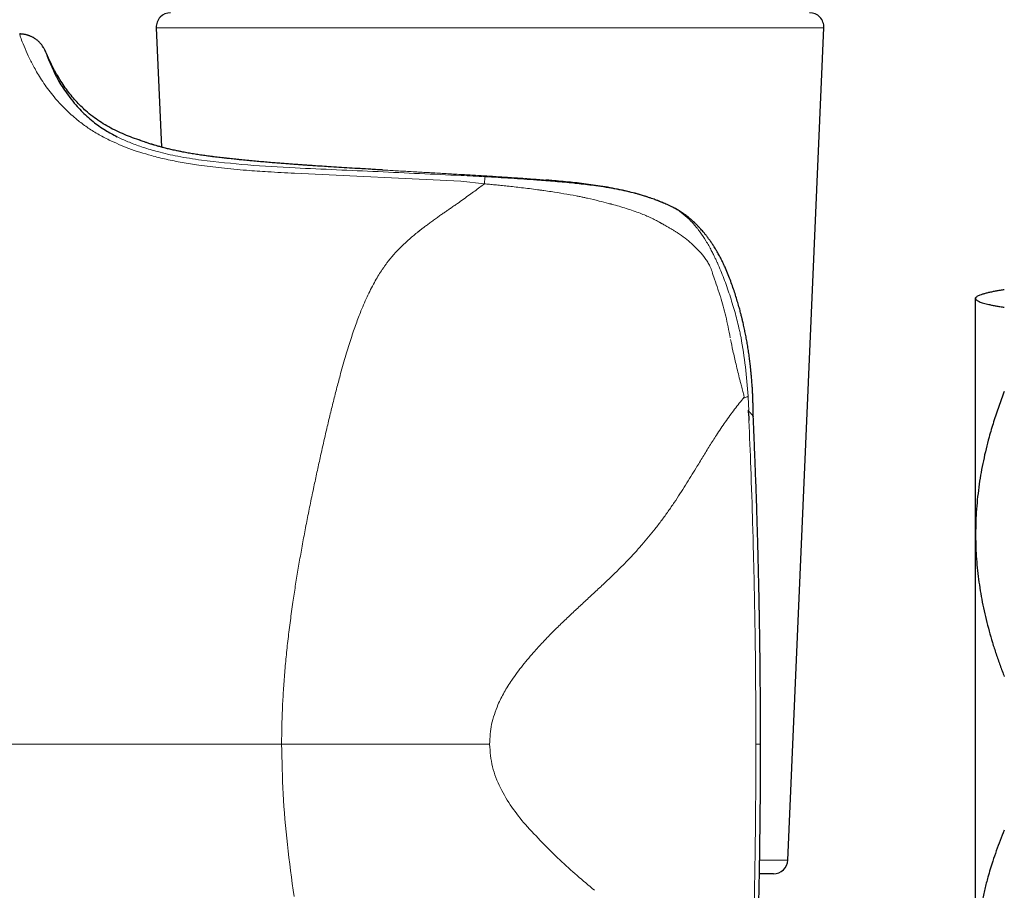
# Model space of a CAD drawing. Header units: millimetres. Extents: x 8 to 1267, y 12 to 1009.
# Tile 61 of 72: x 912 to 946, y 734 to 764. Entities that reach past the tile are written whole.
import ezdxf

# ---------------------------------------------------------------- set-up
doc = ezdxf.new("R2010")
doc.units = ezdxf.units.MM

msp = doc.modelspace()

# ---------------------------------------------------------------- linework, layer by layer
at = {"color": 7, "linetype": 'Continuous', "lineweight": 30}
for p, q in [((916.697, 763.651), (916.877, 759.493)), ((938.695, 734.651), (939.952, 763.651)), ((911.985, 763.433), (911.942, 763.435)), ((912.836, 762.828), (912.841, 762.816)), ((917.496, 759.347), (917.4, 759.367)), ((945.261, 754.265), (945.237, 754.241)), ((945.237, 754.218), (945.237, 754.241)), ((945.237, 746.014), (945.237, 754.218)), ((937.492, 750.104), (937.492, 750.101)), ((945.237, 731.037), (945.237, 746.014)), ((937.747, 738.692), (937.747, 738.692)), ((938.196, 734.173), (937.707, 734.173))]:
    msp.add_line(p, q, dxfattribs=at)
at = {"color": 252, "linetype": 'Continuous', "lineweight": 0}
for p, q in [((928.216, 763.651), (916.697, 763.651)), ((939.952, 763.651), (928.216, 763.651)), ((915.336, 759.857), (915.432, 759.805)), ((927.305, 758.309), (921.511, 758.58)), ((928.126, 758.214), (927.305, 758.309)), ((933.4, 757.875), (933.459, 757.859)), ((933.459, 757.859), (933.586, 757.822)), ((933.586, 757.822), (933.875, 757.729)), ((937.584, 738.692), (937.747, 738.692)), ((937.717, 734.651), (938.695, 734.651))]:
    msp.add_line(p, q, dxfattribs=at)
at = {"color": 7, "linetype": 'Continuous', "lineweight": 30}
for centre, start, end in [((917.197, 763.673), 90, 182.4813), ((939.452, 763.673), 357.5187, 90), ((938.196, 734.673), 270, 357.5187)]:
    msp.add_arc(centre, 0.5, start, end, dxfattribs=at)
at = {"color": 252, "linetype": 'Continuous', "lineweight": 0}
for points, knots in [([(913.192, 761.179), (913.063, 761.339), (912.794, 761.675), (912.526, 762.116), (912.315, 762.512), (912.145, 762.874), (912.021, 763.178), (911.95, 763.394), (911.943, 763.422), (911.939, 763.436)], [0, 0, 0, 0, 0.119642, 0.250495, 0.371034, 0.500736, 0.664324, 0.82897, 1, 1, 1, 1]), ([(912.841, 762.816), (912.844, 762.806), (912.851, 762.785), (912.917, 762.61), (912.997, 762.398), (913.089, 762.213), (913.117, 762.156)], [0, 0, 0, 0, 0.242731, 0.555043, 0.863137, 1, 1, 1, 1]), ([(915.058, 759.738), (914.921, 759.809), (914.644, 759.952), (914.275, 760.191), (913.895, 760.476), (913.519, 760.812), (913.304, 761.053), (913.192, 761.179)], [0, 0, 0, 0, 0.159927, 0.325725, 0.499092, 0.73929, 1, 1, 1, 1]), ([(918.176, 758.864), (917.981, 758.894), (917.6, 758.952), (917.05, 759.063), (916.424, 759.219), (915.737, 759.432), (915.281, 759.637), (915.058, 759.738)], [0, 0, 0, 0, 0.171883, 0.337058, 0.496428, 0.753798, 1, 1, 1, 1]), ([(915.432, 759.805), (915.555, 759.749), (915.808, 759.634), (916.25, 759.476), (916.795, 759.314), (917.474, 759.159), (917.997, 759.08), (918.274, 759.039)], [0, 0, 0, 0, 0.155294, 0.319376, 0.496351, 0.733224, 1, 1, 1, 1]), ([(917.469, 759.352), (917.474, 759.351), (917.483, 759.349), (917.493, 759.347), (917.497, 759.347)], [0, 0, 0, 0, 0.5000145, 1, 1, 1, 1]), ([(921.575, 758.886), (921.432, 758.896), (921.147, 758.918), (920.735, 758.95), (920.337, 758.984), (919.954, 759.019), (919.586, 759.054), (919.234, 759.092), (918.898, 759.13), (918.58, 759.17), (918.28, 759.212), (917.999, 759.255), (917.735, 759.299), (917.577, 759.331), (917.497, 759.347)], [0, 0, 0, 0, 0.083624, 0.167192, 0.250707, 0.33417, 0.41758, 0.500937, 0.584237, 0.667483, 0.750675, 0.833819, 0.916923, 1, 1, 1, 1]), ([(918.274, 759.039), (918.81, 758.978), (919.889, 758.857), (920.981, 758.799), (921.53, 758.77)], [0, 0, 0, 0, 0.496777, 1, 1, 1, 1]), ([(921.511, 758.58), (921.2, 758.597), (920.643, 758.628), (919.793, 758.687), (918.99, 758.759), (918.439, 758.83), (918.176, 758.864)], [0, 0, 0, 0, 0.277881, 0.499061, 0.761289, 1, 1, 1, 1]), ([(921.53, 758.77), (922.494, 758.726), (924.424, 758.638), (926.354, 758.549), (927.32, 758.504)], [0, 0, 0, 0, 0.49932, 1, 1, 1, 1]), ([(927.37, 758.537), (927.198, 758.547), (926.854, 758.567), (926.341, 758.596), (925.831, 758.625), (925.327, 758.653), (924.829, 758.681), (924.337, 758.71), (923.853, 758.738), (923.377, 758.767), (922.91, 758.796), (922.454, 758.825), (922.007, 758.855), (921.719, 758.876), (921.575, 758.886)], [0, 0, 0, 0, 0.083845, 0.167582, 0.25122, 0.334764, 0.418219, 0.501586, 0.584866, 0.668059, 0.751165, 0.834187, 0.91713, 1, 1, 1, 1]), ([(927.32, 758.504), (927.459, 758.497), (927.736, 758.484), (928.013, 758.469), (928.151, 758.461)], [0, 0, 0, 0, 0.499793, 1, 1, 1, 1]), ([(933.4, 757.875), (933.382, 757.88), (933.34, 757.891), (933.265, 757.91), (933.168, 757.935), (933.049, 757.963), (932.913, 757.993), (932.778, 758.021), (932.638, 758.049), (932.496, 758.075), (932.346, 758.101), (932.187, 758.127), (931.96, 758.162), (931.664, 758.203), (931.396, 758.235), (931.219, 758.254), (931.13, 758.264), (931.041, 758.273), (930.953, 758.282), (930.866, 758.291), (930.722, 758.305), (930.518, 758.324), (930.256, 758.346), (929.993, 758.367), (929.732, 758.387), (929.473, 758.406), (929.208, 758.424), (928.854, 758.448), (928.412, 758.476), (927.889, 758.507), (927.543, 758.527), (927.37, 758.537)], [0, 0, 0, 0, 0.00942, 0.022575, 0.039552, 0.060466, 0.085471, 0.11068, 0.131098, 0.158166, 0.184015, 0.20858, 0.239293, 0.299852, 0.358531, 0.373551, 0.388414, 0.403115, 0.417647, 0.432003, 0.446178, 0.489313, 0.532392, 0.575314, 0.617934, 0.660117, 0.70174, 0.746819, 0.831779, 0.916307, 1, 1, 1, 1]), ([(928.151, 758.461), (928.149, 758.444), (928.143, 758.411), (928.132, 758.279), (928.126, 758.214)], [0, 0, 0, 0, 0.511996, 1, 1, 1, 1]), ([(928.151, 758.461), (928.452, 758.443), (929.057, 758.407), (929.652, 758.366), (929.951, 758.345)], [0, 0, 0, 0, 0.497365, 1, 1, 1, 1]), ([(929.951, 758.345), (930.164, 758.33), (930.601, 758.297), (931.024, 758.257), (931.24, 758.236)], [0, 0, 0, 0, 0.4887195, 1, 1, 1, 1]), ([(923.828, 753.784), (923.868, 753.88), (923.945, 754.067), (924.067, 754.336), (924.193, 754.592), (924.319, 754.827), (924.445, 755.041), (924.538, 755.187), (924.602, 755.28), (924.635, 755.327), (924.667, 755.373), (924.7, 755.418), (924.733, 755.462), (924.795, 755.542), (924.889, 755.658), (925.023, 755.809), (925.169, 755.962), (925.321, 756.11), (925.476, 756.253), (925.628, 756.385), (925.737, 756.476), (925.8, 756.527), (925.82, 756.543), (925.84, 756.559), (925.86, 756.575), (925.88, 756.592), (925.927, 756.628), (926.003, 756.687), (926.113, 756.77), (926.232, 756.859), (926.359, 756.951), (926.486, 757.042), (926.608, 757.127), (926.72, 757.205), (926.831, 757.282), (926.944, 757.361), (927.064, 757.444), (927.219, 757.552), (927.401, 757.681), (927.602, 757.825), (927.79, 757.961), (927.964, 758.09), (928.073, 758.173), (928.126, 758.214)], [0, 0, 0, 0, 0.04827, 0.094436, 0.138907, 0.183733, 0.221486, 0.257669, 0.266888, 0.276, 0.285007, 0.293908, 0.302703, 0.311394, 0.342199, 0.374319, 0.407788, 0.442633, 0.474456, 0.50738, 0.537275, 0.541254, 0.545248, 0.549257, 0.553282, 0.557321, 0.561375, 0.581048, 0.602446, 0.625575, 0.650439, 0.676017, 0.698586, 0.719878, 0.740484, 0.762003, 0.785184, 0.809762, 0.852011, 0.892159, 0.930204, 0.966149, 1, 1, 1, 1]), ([(928.126, 758.214), (928.185, 758.209), (928.307, 758.197), (928.498, 758.179), (928.706, 758.158), (928.93, 758.135), (929.17, 758.109), (929.426, 758.08), (929.699, 758.047), (929.885, 758.022), (929.981, 758.009)], [0, 0, 0, 0, 0.0942707, 0.1972638, 0.3090037, 0.4295164, 0.558832, 0.6969865, 0.8440242, 1, 1, 1, 1]), ([(930.054, 757.999), (930.042, 758.001), (930.018, 758.004), (929.993, 758.008), (929.981, 758.009)], [0, 0, 0, 0, 0.500054, 1, 1, 1, 1]), ([(930.054, 757.999), (930.102, 757.993), (930.236, 757.974), (930.664, 757.912), (931.039, 757.846), (931.329, 757.794)], [0, 0, 0, 0, 0.11099, 0.314256, 1, 1, 1, 1]), ([(931.24, 758.236), (931.275, 758.232), (931.339, 758.226), (931.401, 758.219), (931.43, 758.216)], [0, 0, 0, 0, 0.54299, 1, 1, 1, 1]), ([(931.43, 758.216), (931.528, 758.205), (931.721, 758.183), (931.912, 758.158), (932.006, 758.145)], [0, 0, 0, 0, 0.507632, 1, 1, 1, 1]), ([(932.006, 758.145), (932.248, 758.109), (932.722, 758.039), (933.178, 757.929), (933.4, 757.875)], [0, 0, 0, 0, 0.512963, 1, 1, 1, 1]), ([(931.467, 757.767), (931.444, 757.772), (931.398, 757.781), (931.352, 757.79), (931.329, 757.794)], [0, 0, 0, 0, 0.500171, 1, 1, 1, 1]), ([(931.716, 757.712), (931.675, 757.722), (931.592, 757.74), (931.509, 757.758), (931.467, 757.767)], [0, 0, 0, 0, 0.500325, 1, 1, 1, 1]), ([(932.57, 757.501), (932.566, 757.502), (932.553, 757.506), (932.512, 757.517), (932.37, 757.554), (932.099, 757.623), (931.854, 757.68), (931.716, 757.712)], [0, 0, 0, 0, 0.014914, 0.044162, 0.145595, 0.519391, 1, 1, 1, 1]), ([(933.875, 757.729), (934.029, 757.673), (934.284, 757.581), (934.579, 757.449), (934.725, 757.378), (934.776, 757.352)], [0, 0, 0, 0, 0.496664, 0.820633, 1, 1, 1, 1]), ([(933.557, 757.188), (933.396, 757.246), (933.071, 757.362), (932.737, 757.455), (932.57, 757.501)], [0, 0, 0, 0, 0.4984254, 1, 1, 1, 1]), ([(934.776, 757.352), (934.871, 757.29), (935.064, 757.165), (935.236, 757), (935.323, 756.916)], [0, 0, 0, 0, 0.493293, 1, 1, 1, 1]), ([(934.237, 756.87), (934.187, 756.898), (934.083, 756.955), (933.918, 757.035), (933.743, 757.114), (933.62, 757.163), (933.557, 757.188)], [0, 0, 0, 0, 0.228397, 0.471102, 0.728271, 1, 1, 1, 1]), ([(934.256, 756.859), (934.253, 756.861), (934.246, 756.864), (934.24, 756.868), (934.237, 756.87)], [0, 0, 0, 0, 0.5000285, 1, 1, 1, 1]), ([(934.926, 756.456), (934.903, 756.472), (934.855, 756.505), (934.776, 756.556), (934.685, 756.612), (934.618, 756.652), (934.58, 756.675), (934.573, 756.679), (934.564, 756.684), (934.554, 756.69), (934.542, 756.697), (934.517, 756.711), (934.475, 756.735), (934.427, 756.763), (934.384, 756.787), (934.353, 756.804), (934.325, 756.82), (934.299, 756.834), (934.277, 756.847), (934.263, 756.855), (934.256, 756.859)], [0, 0, 0, 0, 0.104437, 0.225132, 0.362071, 0.515214, 0.523372, 0.533836, 0.546605, 0.56168, 0.57906, 0.598742, 0.671596, 0.76513, 0.814381, 0.859583, 0.900741, 0.93786, 0.970945, 1, 1, 1, 1]), ([(935.323, 756.916), (935.355, 756.88), (935.411, 756.818), (935.471, 756.749), (935.497, 756.72)], [0, 0, 0, 0, 0.567145, 1, 1, 1, 1]), ([(935.497, 756.72), (935.521, 756.69), (935.571, 756.629), (935.619, 756.565), (935.643, 756.533)], [0, 0, 0, 0, 0.494623, 1, 1, 1, 1]), ([(935.393, 756.087), (935.322, 756.149), (935.172, 756.281), (935.011, 756.395), (934.926, 756.456)], [0, 0, 0, 0, 0.471449, 1, 1, 1, 1]), ([(935.643, 756.533), (935.711, 756.432), (935.85, 756.229), (935.971, 756.005), (936.032, 755.892)], [0, 0, 0, 0, 0.495406, 1, 1, 1, 1]), ([(935.82, 755.615), (935.755, 755.698), (935.624, 755.867), (935.471, 756.013), (935.393, 756.087)], [0, 0, 0, 0, 0.489729, 1, 1, 1, 1]), ([(935.982, 755.341), (935.957, 755.39), (935.91, 755.485), (935.849, 755.573), (935.82, 755.615)], [0, 0, 0, 0, 0.515431, 1, 1, 1, 1]), ([(936.032, 755.892), (936.056, 755.847), (936.099, 755.764), (936.14, 755.68), (936.158, 755.642)], [0, 0, 0, 0, 0.5549396, 1, 1, 1, 1]), ([(936.158, 755.642), (936.167, 755.624), (936.184, 755.587), (936.202, 755.55), (936.21, 755.531)], [0, 0, 0, 0, 0.489785, 1, 1, 1, 1]), ([(935.982, 755.341), (935.996, 755.311), (936.023, 755.251), (936.045, 755.19), (936.056, 755.161)], [0, 0, 0, 0, 0.509938, 1, 1, 1, 1]), ([(936.21, 755.531), (936.211, 755.529), (936.213, 755.525), (936.215, 755.521), (936.216, 755.52)], [0, 0, 0, 0, 0.499981, 1, 1, 1, 1]), ([(936.216, 755.52), (936.223, 755.505), (936.232, 755.487), (936.242, 755.466), (936.245, 755.459), (936.247, 755.456)], [0, 0, 0, 0, 0.675063, 0.88157, 1, 1, 1, 1]), ([(936.247, 755.456), (936.323, 755.278), (936.478, 754.915), (936.606, 754.536), (936.671, 754.344)], [0, 0, 0, 0, 0.490004, 1, 1, 1, 1]), ([(936.056, 755.161), (936.086, 755.071), (936.153, 754.867), (936.223, 754.661), (936.262, 754.545)], [0, 0, 0, 0, 0.440733, 1, 1, 1, 1]), ([(936.262, 754.545), (936.276, 754.502), (936.305, 754.415), (936.332, 754.328), (936.346, 754.284)], [0, 0, 0, 0, 0.500581, 1, 1, 1, 1]), ([(936.346, 754.284), (936.379, 754.173), (936.446, 753.947), (936.536, 753.596), (936.619, 753.229), (936.666, 752.978), (936.69, 752.85)], [0, 0, 0, 0, 0.236343, 0.481823, 0.736385, 1, 1, 1, 1]), ([(936.671, 754.344), (936.733, 754.15), (936.853, 753.77), (936.948, 753.382), (936.995, 753.191)], [0, 0, 0, 0, 0.509358, 1, 1, 1, 1]), ([(923.12, 751.601), (923.15, 751.712), (923.21, 751.929), (923.302, 752.243), (923.392, 752.541), (923.481, 752.821), (923.569, 753.085), (923.656, 753.333), (923.741, 753.564), (923.8, 753.712), (923.828, 753.784)], [0, 0, 0, 0, 0.145807, 0.285661, 0.419573, 0.547546, 0.669581, 0.785672, 0.895815, 1, 1, 1, 1]), ([(936.995, 753.191), (937.007, 753.135), (937.032, 753.023), (937.055, 752.91), (937.066, 752.855)], [0, 0, 0, 0, 0.504044, 1, 1, 1, 1]), ([(937.066, 752.855), (937.122, 752.516), (937.235, 751.841), (937.288, 751.155), (937.315, 750.814)], [0, 0, 0, 0, 0.500956, 1, 1, 1, 1]), ([(936.892, 751.933), (936.855, 752.088), (936.788, 752.374), (936.728, 752.661), (936.701, 752.793)], [0, 0, 0, 0, 0.541902, 1, 1, 1, 1]), ([(937.024, 751.386), (937.001, 751.476), (936.957, 751.658), (936.913, 751.841), (936.892, 751.933)], [0, 0, 0, 0, 0.498639, 1, 1, 1, 1]), ([(921.457, 743.639), (921.485, 743.824), (921.54, 744.196), (921.631, 744.754), (921.728, 745.316), (921.831, 745.882), (921.94, 746.451), (922.054, 747.023), (922.168, 747.575), (922.281, 748.104), (922.393, 748.612), (922.507, 749.121), (922.624, 749.631), (922.744, 750.136), (922.866, 750.635), (922.991, 751.125), (923.077, 751.443), (923.12, 751.601)], [0, 0, 0, 0, 0.066216, 0.133232, 0.201066, 0.26974, 0.339282, 0.409724, 0.481104, 0.544365, 0.608412, 0.673276, 0.738829, 0.804682, 0.87043, 0.935668, 1, 1, 1, 1]), ([(937.177, 750.777), (937.174, 750.795), (937.166, 750.836), (937.15, 750.904), (937.13, 750.986), (937.106, 751.077), (937.081, 751.169), (937.059, 751.252), (937.04, 751.323), (937.029, 751.366), (937.024, 751.386)], [0, 0, 0, 0, 0.086491, 0.197365, 0.332842, 0.493128, 0.651157, 0.78838, 0.904685, 1, 1, 1, 1]), ([(937.177, 750.777), (937.12, 750.709), (937.008, 750.575), (936.841, 750.362), (936.678, 750.143), (936.519, 749.919), (936.363, 749.69), (936.181, 749.414), (935.973, 749.086), (935.739, 748.705), (935.522, 748.348), (935.32, 748.019), (935.133, 747.717), (934.94, 747.414), (934.739, 747.109), (934.528, 746.802), (934.306, 746.494), (934.079, 746.197), (933.847, 745.909), (933.609, 745.63), (933.356, 745.348), (933.085, 745.061), (932.798, 744.771), (932.495, 744.476), (932.176, 744.176), (931.842, 743.866), (931.507, 743.556), (931.173, 743.245), (930.847, 742.935), (930.521, 742.615), (930.198, 742.284), (929.915, 741.976), (929.67, 741.695), (929.464, 741.444), (929.267, 741.188), (929.093, 740.945), (928.943, 740.716), (928.816, 740.503), (928.7, 740.286), (928.632, 740.137), (928.599, 740.064)], [0, 0, 0, 0, 0.023808, 0.047182, 0.070146, 0.092723, 0.114955, 0.136914, 0.171032, 0.204882, 0.238677, 0.264627, 0.290749, 0.31713, 0.34386, 0.371033, 0.398761, 0.427181, 0.453203, 0.480011, 0.507733, 0.53649, 0.566355, 0.596816, 0.628416, 0.661024, 0.694456, 0.725409, 0.756714, 0.788186, 0.819652, 0.85095, 0.872683, 0.894222, 0.91553, 0.936544, 0.9528, 0.968801, 0.984535, 1, 1, 1, 1]), ([(937.183, 750.756), (937.182, 750.759), (937.18, 750.766), (937.178, 750.774), (937.177, 750.777)], [0, 0, 0, 0, 0.500414, 1, 1, 1, 1]), ([(937.183, 750.755), (937.206, 750.765), (937.251, 750.784), (937.294, 750.803), (937.315, 750.813)], [0, 0, 0, 0, 0.498994, 1, 1, 1, 1]), ([(937.315, 750.813), (937.319, 750.739), (937.327, 750.579), (937.334, 750.418), (937.338, 750.332)], [0, 0, 0, 0, 0.4617, 1, 1, 1, 1]), ([(937.338, 750.332), (937.338, 750.332), (937.338, 750.332), (937.337, 750.331), (937.337, 750.33), (937.335, 750.328), (937.327, 750.324), (937.319, 750.323), (937.312, 750.323)], [0, 0, 0, 0, 0.00786, 0.016007, 0.034625, 0.087634, 0.274678, 1, 1, 1, 1]), ([(937.312, 750.323), (937.331, 750.301), (937.367, 750.258), (937.416, 750.206), (937.455, 750.163), (937.476, 750.137), (937.485, 750.122), (937.489, 750.114), (937.491, 750.108), (937.492, 750.105), (937.492, 750.104)], [0, 0, 0, 0, 0.187407, 0.378894, 0.576847, 0.783024, 0.843277, 0.906096, 0.971524, 1, 1, 1, 1]), ([(937.34, 749.967), (937.363, 749.417), (937.413, 748.215), (937.477, 746.262), (937.534, 744.007), (937.576, 741.45), (937.581, 739.645), (937.584, 738.692)], [0, 0, 0, 0, 0.146566, 0.31984, 0.519824, 0.746533, 1, 1, 1, 1]), ([(921.165, 741.107), (921.183, 741.316), (921.22, 741.735), (921.288, 742.365), (921.367, 743.001), (921.427, 743.425), (921.457, 743.639)], [0, 0, 0, 0, 0.245505, 0.49384, 0.745256, 1, 1, 1, 1]), ([(921.065, 738.692), (921.065, 738.822), (921.066, 739.083), (921.075, 739.478), (921.091, 739.947), (921.119, 740.492), (921.15, 740.901), (921.165, 741.107)], [0, 0, 0, 0, 0.160525, 0.323966, 0.489977, 0.743059, 1, 1, 1, 1]), ([(928.599, 740.064), (928.514, 739.841), (928.347, 739.402), (928.319, 738.926), (928.306, 738.692)], [0, 0, 0, 0, 0.507874, 1, 1, 1, 1]), ([(889.825, 738.692), (891.283, 738.692), (894.199, 738.692), (898.573, 738.692), (902.947, 738.692), (907.39, 738.692), (911.902, 738.692), (916.484, 738.692), (919.538, 738.692), (921.065, 738.692)], [0, 0, 0, 0, 0.1399874, 0.2799812, 0.4199801, 0.5599827, 0.7066546, 0.8533275, 1, 1, 1, 1]), ([(921.065, 738.692), (921.076, 738.114), (921.098, 736.946), (921.254, 735.17), (921.415, 733.986), (921.498, 733.382)], [0, 0, 0, 0, 0.324014, 0.655125, 1, 1, 1, 1]), ([(921.065, 738.692), (921.688, 738.692), (922.938, 738.692), (924.785, 738.692), (926.591, 738.692), (927.735, 738.692), (928.306, 738.692)], [0, 0, 0, 0, 0.249319, 0.5, 0.750681, 1, 1, 1, 1]), ([(928.306, 738.692), (928.327, 738.427), (928.37, 737.895), (928.673, 737.157), (929.072, 736.485), (929.393, 736.089), (929.555, 735.89)], [0, 0, 0, 0, 0.24669, 0.495352, 0.746903, 1, 1, 1, 1]), ([(937.314, 726.915), (937.34, 727.491), (937.395, 728.748), (937.466, 730.79), (937.529, 733.145), (937.575, 735.814), (937.581, 737.698), (937.584, 738.692)], [0, 0, 0, 0, 0.146911, 0.3203551, 0.5203364, 0.7468724, 1, 1, 1, 1]), ([(929.555, 735.89), (929.95, 735.467), (930.731, 734.633), (931.556, 733.943), (931.963, 733.602)], [0, 0, 0, 0, 0.506283, 1, 1, 1, 1])]:
    msp.add_open_spline(points, degree=3, knots=knots, dxfattribs=at)
at = {"color": 7, "linetype": 'Continuous', "lineweight": 30}
for points, knots in [([(912.841, 762.816), (912.839, 762.822), (912.833, 762.835), (912.823, 762.858), (912.809, 762.888), (912.793, 762.918), (912.776, 762.95), (912.751, 762.99), (912.725, 763.029), (912.694, 763.071), (912.665, 763.107), (912.629, 763.146), (912.589, 763.184), (912.55, 763.217), (912.514, 763.244), (912.479, 763.269), (912.436, 763.296), (912.389, 763.322), (912.343, 763.344), (912.307, 763.359), (912.282, 763.369), (912.259, 763.377), (912.235, 763.386), (912.201, 763.396), (912.165, 763.406), (912.121, 763.416), (912.073, 763.424), (912.031, 763.43), (911.997, 763.433), (911.972, 763.434), (911.956, 763.435), (911.949, 763.435)], [0, 0, 0, 0, 0.014346, 0.032911, 0.051699, 0.082741, 0.112989, 0.141189, 0.199488, 0.23202, 0.271097, 0.312154, 0.353406, 0.388664, 0.416004, 0.447418, 0.488278, 0.545064, 0.595761, 0.63713, 0.671444, 0.704002, 0.738924, 0.783917, 0.830261, 0.872813, 0.911629, 0.946781, 0.966395, 0.985131, 1, 1, 1, 1]), ([(916.108, 759.739), (916.102, 759.741), (915.998, 759.775), (915.798, 759.845), (915.516, 759.959), (915.242, 760.087), (914.979, 760.228), (914.724, 760.386), (914.479, 760.561), (914.261, 760.741), (914.067, 760.922), (913.894, 761.103), (913.727, 761.298), (913.566, 761.508), (913.41, 761.734), (913.26, 761.976), (913.113, 762.239), (912.97, 762.524), (912.882, 762.725), (912.836, 762.828)], [0, 0, 0, 0, 0.0042191, 0.0705852, 0.1358529, 0.2003175, 0.2643273, 0.3282852, 0.392648, 0.4579209, 0.5102037, 0.5636629, 0.6185843, 0.6752579, 0.7339746, 0.7950231, 0.8586877, 0.9276431, 1, 1, 1, 1]), ([(913.117, 762.156), (913.149, 762.087), (913.239, 761.896), (913.467, 761.497), (913.753, 761.137), (913.894, 760.961)], [0, 0, 0, 0, 0.224708, 0.618963, 1, 1, 1, 1]), ([(913.894, 760.961), (913.954, 760.894), (914.07, 760.765), (914.272, 760.571), (914.54, 760.344), (914.871, 760.1), (915.195, 759.931), (915.336, 759.857)], [0, 0, 0, 0, 0.186488, 0.362021, 0.52723, 0.794276, 1, 1, 1, 1]), ([(917.469, 759.353), (917.408, 759.366), (917.288, 759.391), (917.125, 759.429), (916.977, 759.466), (916.848, 759.5), (916.737, 759.532), (916.666, 759.552), (916.623, 759.565), (916.606, 759.57), (916.588, 759.576), (916.572, 759.581), (916.555, 759.586), (916.539, 759.591), (916.523, 759.596), (916.467, 759.614), (916.38, 759.642), (916.28, 759.676), (916.202, 759.704), (916.148, 759.724), (916.114, 759.736), (916.11, 759.738), (916.108, 759.739)], [0, 0, 0, 0, 0.068011, 0.134469, 0.199522, 0.263295, 0.31844, 0.372738, 0.383309, 0.39385, 0.404361, 0.414843, 0.425295, 0.435719, 0.446115, 0.456482, 0.548808, 0.640183, 0.730808, 0.820868, 0.910541, 1, 1, 1, 1]), ([(924.574, 758.696), (924.469, 758.702), (924.239, 758.716), (923.886, 758.737), (923.517, 758.759), (923.151, 758.781), (922.803, 758.803), (922.473, 758.825), (922.224, 758.841), (922.038, 758.854), (921.909, 758.863), (921.772, 758.872), (921.617, 758.883), (921.443, 758.896), (921.251, 758.91), (921.049, 758.926), (920.836, 758.942), (920.615, 758.961), (920.388, 758.98), (920.154, 759), (919.914, 759.023), (919.683, 759.045), (919.46, 759.068), (919.246, 759.091), (919.032, 759.115), (918.817, 759.14), (918.602, 759.168), (918.393, 759.196), (918.191, 759.225), (917.996, 759.256), (917.805, 759.288), (917.637, 759.319), (917.537, 759.339), (917.495, 759.348)], [0, 0, 0, 0, 0.034672, 0.07607, 0.117758, 0.159732, 0.201988, 0.239403, 0.277031, 0.291891, 0.307619, 0.324649, 0.34298, 0.365811, 0.390383, 0.416695, 0.444745, 0.474532, 0.505479, 0.538099, 0.572393, 0.608359, 0.640185, 0.673213, 0.707442, 0.74287, 0.779496, 0.817321, 0.854082, 0.891909, 0.930803, 0.970767, 1, 1, 1, 1]), ([(933.371, 757.883), (933.287, 757.905), (933.086, 757.957), (932.767, 758.026), (932.421, 758.093), (932.083, 758.148), (931.755, 758.195), (931.436, 758.235), (931.116, 758.27), (930.795, 758.301), (930.512, 758.325), (930.339, 758.339), (930.273, 758.345)], [0, 0, 0, 0, 0.085341, 0.203887, 0.317799, 0.427426, 0.533067, 0.634976, 0.733368, 0.837757, 0.93832, 1, 1, 1, 1]), ([(934.742, 757.373), (934.706, 757.391), (934.637, 757.425), (934.539, 757.47), (934.45, 757.51), (934.37, 757.544), (934.3, 757.573), (934.241, 757.597), (934.189, 757.618), (934.135, 757.639), (934.072, 757.662), (933.992, 757.691), (933.897, 757.724), (933.788, 757.761), (933.663, 757.8), (933.523, 757.842), (933.426, 757.869), (933.374, 757.883)], [0, 0, 0, 0, 0.0834303, 0.1590453, 0.2268578, 0.2868841, 0.3391457, 0.3836667, 0.4204706, 0.4542522, 0.5019018, 0.5596317, 0.627436, 0.7053285, 0.7933379, 0.8915188, 1, 1, 1, 1]), ([(937.493, 750.101), (937.492, 750.118), (937.49, 750.164), (937.488, 750.233), (937.486, 750.304), (937.486, 750.358), (937.485, 750.401), (937.485, 750.439), (937.484, 750.479), (937.484, 750.532), (937.483, 750.6), (937.481, 750.686), (937.478, 750.781), (937.473, 750.907), (937.464, 751.059), (937.452, 751.232), (937.439, 751.4), (937.427, 751.537), (937.416, 751.641), (937.409, 751.711), (937.403, 751.769), (937.398, 751.817), (937.393, 751.862), (937.388, 751.912), (937.38, 751.976), (937.371, 752.057), (937.359, 752.153), (937.345, 752.254), (937.331, 752.356), (937.311, 752.489), (937.284, 752.65), (937.25, 752.839), (937.22, 752.991), (937.195, 753.11), (937.176, 753.198), (937.157, 753.284), (937.139, 753.363), (937.122, 753.435), (937.108, 753.495), (937.095, 753.548), (937.083, 753.6), (937.068, 753.659), (937.05, 753.727), (937.03, 753.804), (937.007, 753.89), (936.971, 754.017), (936.922, 754.185), (936.857, 754.392), (936.786, 754.606), (936.708, 754.824), (936.622, 755.047), (936.537, 755.25), (936.455, 755.43), (936.378, 755.587), (936.297, 755.739), (936.216, 755.882), (936.138, 756.01), (936.065, 756.122), (936.005, 756.21), (935.958, 756.276), (935.922, 756.324), (935.89, 756.367), (935.862, 756.404), (935.835, 756.438), (935.806, 756.474), (935.769, 756.519), (935.721, 756.575), (935.663, 756.64), (935.6, 756.708), (935.535, 756.776), (935.473, 756.837), (935.415, 756.892), (935.363, 756.938), (935.316, 756.979), (935.273, 757.016), (935.23, 757.051), (935.181, 757.089), (935.121, 757.135), (935.053, 757.184), (934.984, 757.23), (934.93, 757.265), (934.884, 757.294), (934.839, 757.321), (934.794, 757.347), (934.763, 757.362), (934.751, 757.368)], [0, 0, 0, 0, 0.006176, 0.016782, 0.025459, 0.032182, 0.036933, 0.04115, 0.045996, 0.051689, 0.060647, 0.071142, 0.08318, 0.095748, 0.117732, 0.139095, 0.159806, 0.179716, 0.189725, 0.198326, 0.205519, 0.211303, 0.216078, 0.222105, 0.229734, 0.239974, 0.252143, 0.265112, 0.277714, 0.28995, 0.314687, 0.337848, 0.360807, 0.371733, 0.38272, 0.393766, 0.404183, 0.412959, 0.420821, 0.426809, 0.433199, 0.440755, 0.449469, 0.459332, 0.470334, 0.482466, 0.508365, 0.535332, 0.56316, 0.591887, 0.621554, 0.652211, 0.673443, 0.695165, 0.717189, 0.737699, 0.756241, 0.772798, 0.787361, 0.795585, 0.802999, 0.809602, 0.815396, 0.820384, 0.825818, 0.832837, 0.842383, 0.853742, 0.865544, 0.877299, 0.888996, 0.898427, 0.907228, 0.915073, 0.921976, 0.928332, 0.935979, 0.945121, 0.956904, 0.967252, 0.975963, 0.980772, 0.987148, 0.995099, 1, 1, 1, 1]), ([(946.237, 754.525), (946.187, 754.517), (946.086, 754.501), (945.947, 754.476), (945.813, 754.45), (945.687, 754.423), (945.571, 754.394), (945.47, 754.365), (945.39, 754.338), (945.328, 754.31), (945.282, 754.284), (945.255, 754.26), (945.24, 754.238), (945.238, 754.225), (945.237, 754.218)], [0, 0, 0, 0, 0.082435, 0.164879, 0.247312, 0.340721, 0.434174, 0.527621, 0.621021, 0.705012, 0.789022, 0.873011, 0.936505, 1, 1, 1, 1]), ([(945.237, 754.218), (945.237, 754.215), (945.238, 754.203), (945.249, 754.183), (945.274, 754.158), (945.313, 754.134), (945.365, 754.109), (945.43, 754.085), (945.508, 754.06), (945.598, 754.035), (945.701, 754.011), (945.817, 753.986), (945.945, 753.961), (946.085, 753.936), (946.186, 753.92), (946.237, 753.912)], [0, 0, 0, 0, 0.0340833, 0.1125736, 0.1910642, 0.2701988, 0.3493659, 0.4285357, 0.5076739, 0.5885439, 0.669429, 0.7503014, 0.8335291, 0.9167697, 1, 1, 1, 1]), ([(946.237, 750.982), (946.171, 750.807), (946.038, 750.457), (945.861, 749.925), (945.716, 749.432), (945.599, 748.98), (945.506, 748.571), (945.427, 748.162), (945.36, 747.745), (945.306, 747.319), (945.267, 746.885), (945.242, 746.45), (945.239, 746.159), (945.237, 746.014)], [0, 0, 0, 0, 0.109372, 0.218767, 0.328131, 0.410671, 0.49321, 0.574832, 0.656453, 0.742319, 0.828229, 0.914137, 1, 1, 1, 1]), ([(937.312, 750.323), (937.314, 750.305), (937.318, 750.273), (937.323, 750.225), (937.328, 750.183), (937.332, 750.144), (937.335, 750.109), (937.338, 750.079), (937.341, 750.032), (937.341, 749.995), (937.34, 749.967)], [0, 0, 0, 0, 0.14508, 0.278139, 0.399186, 0.508232, 0.605291, 0.690386, 0.763546, 1, 1, 1, 1]), ([(937.747, 738.692), (937.747, 738.857), (937.747, 739.18), (937.745, 739.653), (937.743, 740.103), (937.74, 740.53), (937.737, 740.933), (937.734, 741.311), (937.73, 741.665), (937.726, 741.997), (937.721, 742.307), (937.717, 742.596), (937.713, 742.863), (937.709, 743.107), (937.705, 743.317), (937.702, 743.493), (937.699, 743.645), (937.696, 743.797), (937.692, 743.977), (937.688, 744.192), (937.682, 744.444), (937.676, 744.72), (937.669, 745.017), (937.661, 745.336), (937.652, 745.675), (937.642, 746.033), (937.63, 746.414), (937.618, 746.819), (937.604, 747.25), (937.588, 747.706), (937.571, 748.184), (937.552, 748.686), (937.53, 749.21), (937.51, 749.685), (937.497, 749.986), (937.492, 750.104)], [0, 0, 0, 0, 0.043393, 0.084805, 0.124236, 0.161686, 0.197156, 0.230065, 0.261065, 0.290155, 0.317335, 0.342607, 0.365969, 0.387422, 0.406965, 0.420982, 0.433825, 0.446822, 0.461002, 0.481138, 0.503262, 0.527372, 0.55347, 0.581555, 0.611073, 0.642508, 0.675861, 0.711131, 0.749098, 0.789061, 0.831023, 0.874982, 0.920939, 0.968895, 1, 1, 1, 1]), ([(945.237, 746.014), (945.237, 745.957), (945.238, 745.765), (945.249, 745.44), (945.275, 745.04), (945.314, 744.639), (945.366, 744.239), (945.432, 743.839), (945.51, 743.438), (945.602, 743.036), (945.706, 742.634), (945.822, 742.234), (945.949, 741.836), (946.087, 741.439), (946.187, 741.177), (946.237, 741.046)], [0, 0, 0, 0, 0.034083, 0.113155, 0.192244, 0.271316, 0.350997, 0.430695, 0.510379, 0.591744, 0.673124, 0.754492, 0.836323, 0.918166, 1, 1, 1, 1]), ([(937.475, 726.921), (937.481, 727.037), (937.492, 727.287), (937.509, 727.668), (937.526, 728.058), (937.541, 728.432), (937.555, 728.79), (937.569, 729.151), (937.582, 729.512), (937.595, 729.872), (937.606, 730.211), (937.616, 730.527), (937.626, 730.82), (937.634, 731.092), (937.641, 731.341), (937.647, 731.555), (937.652, 731.734), (937.656, 731.889), (937.66, 732.044), (937.665, 732.214), (937.67, 732.403), (937.675, 732.613), (937.68, 732.838), (937.685, 733.08), (937.691, 733.338), (937.697, 733.629), (937.703, 733.957), (937.71, 734.322), (937.716, 734.71), (937.722, 735.105), (937.727, 735.504), (937.732, 735.907), (937.736, 736.328), (937.74, 736.766), (937.743, 737.222), (937.745, 737.696), (937.746, 738.188), (937.747, 738.522), (937.747, 738.692)], [0, 0, 0, 0, 0.029501, 0.063997, 0.097134, 0.128912, 0.159331, 0.188392, 0.220899, 0.251519, 0.280253, 0.307101, 0.332063, 0.355139, 0.376329, 0.395634, 0.409479, 0.422165, 0.435002, 0.449008, 0.465446, 0.483246, 0.50241, 0.522936, 0.544826, 0.568079, 0.597235, 0.628284, 0.661227, 0.696063, 0.728768, 0.762983, 0.798709, 0.835945, 0.874691, 0.914949, 0.956719, 1, 1, 1, 1]), ([(946.237, 735.698), (946.189, 735.579), (946.091, 735.34), (945.957, 734.979), (945.843, 734.645), (945.746, 734.34), (945.652, 734.016), (945.554, 733.644), (945.46, 733.221), (945.381, 732.797), (945.32, 732.382), (945.277, 731.977), (945.249, 731.582), (945.238, 731.269), (945.237, 731.087), (945.237, 731.037)], [0, 0, 0, 0, 0.079444, 0.158987, 0.238529, 0.298347, 0.358164, 0.448439, 0.538757, 0.62907, 0.719338, 0.802351, 0.885363, 0.968575, 1, 1, 1, 1])]:
    msp.add_open_spline(points, degree=3, knots=knots, dxfattribs=at)

doc.saveas('drawing.dxf')
